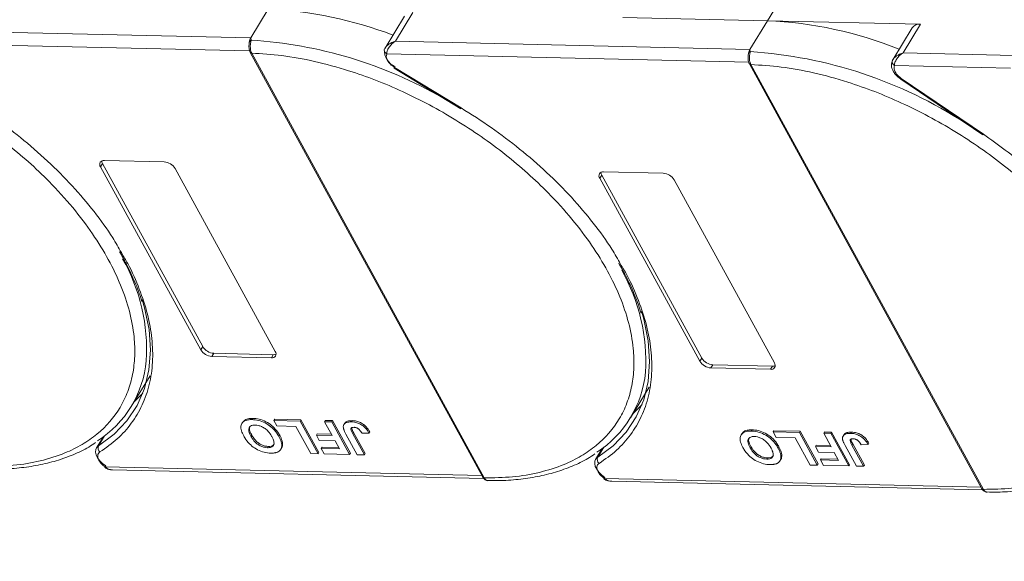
# Model space of a CAD drawing. Header units: millimetres. Extents: x -855 to 619, y 109 to 1142.
# Tile 67 of 74: x 320 to 415, y 868 to 920. Entities that reach past the tile are written whole.
import ezdxf

# ---------------------------------------------------------------- set-up
doc = ezdxf.new("R2010")
doc.units = ezdxf.units.MM
doc.linetypes.add('PHANTOM2', pattern=[31.75, 15.875, -3.175, 3.175, -3.175, 3.175, -3.175])

msp = doc.modelspace()

# ---------------------------------------------------------------- linework, layer by layer
at = {"color": 7, "linetype": 'Continuous', "lineweight": 15}
for p, q in [((392.193, 919.648), (393.874, 922.41)), ((344.066, 920.752), (342.385, 917.99)), ((357.196, 920.086), (355.328, 917.016)), ((356.329, 917.67), (358.01, 920.432)), ((378.249, 919.968), (392.193, 919.648)), ((392.193, 919.648), (390.512, 916.886)), ((406.963, 919.309), (392.193, 919.648)), ((406.15, 918.963), (404.281, 915.893)), ((405.283, 916.547), (406.963, 919.309)), ((342.385, 917.99), (313.466, 918.654)), ((342.385, 917.99), (342.423, 917.771)), ((312.64, 917.428), (342.276, 916.748)), ((355.347, 917.047), (355.259, 916.829)), ((390.512, 916.886), (356.329, 917.67)), ((342.339, 916.591), (364.755, 875.619)), ((342.477, 916.526), (342.478, 916.524)), ((342.478, 916.524), (364.894, 875.552)), ((355.497, 916.445), (390.403, 915.644)), ((390.512, 916.886), (390.55, 916.667)), ((415.983, 916.301), (405.283, 916.547)), ((356.249, 915.145), (362.675, 911.235)), ((390.465, 915.487), (412.881, 874.515)), ((390.604, 915.422), (390.605, 915.42)), ((390.605, 915.42), (413.021, 874.448)), ((404.301, 915.923), (404.212, 915.706)), ((404.451, 915.321), (415.619, 915.065)), ((356.207, 915.076), (362.633, 911.166)), ((405.046, 914.027), (412.967, 908.641)), ((413.028, 908.698), (405.106, 914.084)), ((327.906, 905.562), (328.093, 905.869)), ((328.093, 905.869), (337.75, 888.218)), ((328.28, 906.176), (334.026, 906.044)), ((337.563, 887.911), (327.906, 905.562)), ((335.089, 905.397), (344.746, 887.746)), ((376.033, 904.458), (376.22, 904.765)), ((376.22, 904.765), (385.876, 887.114)), ((376.406, 905.072), (382.153, 904.94)), ((385.689, 886.807), (376.033, 904.458)), ((383.216, 904.293), (392.873, 886.642)), ((337.75, 888.218), (337.563, 887.911)), ((338.813, 887.571), (338.626, 887.264)), ((344.372, 887.133), (338.626, 887.264)), ((338.813, 887.571), (344.559, 887.439)), ((344.559, 887.439), (344.372, 887.133)), ((385.876, 887.114), (385.689, 886.807)), ((386.939, 886.467), (386.753, 886.16)), ((392.499, 886.028), (386.753, 886.16)), ((386.939, 886.467), (392.686, 886.335)), ((392.686, 886.335), (392.499, 886.028)), ((330.866, 882.438), (332.677, 885.415)), ((378.992, 881.333), (380.804, 884.31)), ((342.519, 881.177), (342.593, 881.3)), ((344.618, 881.089), (344.693, 881.212)), ((344.618, 881.089), (347.15, 881.031)), ((344.905, 880.564), (344.618, 881.089)), ((344.693, 881.212), (347.225, 881.154)), ((347.225, 881.154), (347.15, 881.031)), ((347.15, 881.031), (348.875, 877.879)), ((347.225, 881.154), (348.95, 878.002)), ((349.499, 880.977), (349.573, 881.1)), ((349.499, 880.977), (350.189, 880.961)), ((350.228, 879.643), (349.499, 880.977)), ((349.573, 881.1), (350.264, 881.084)), ((350.264, 881.084), (350.189, 880.961)), ((350.189, 880.961), (351.914, 877.809)), ((350.264, 881.084), (351.989, 877.932)), ((352.172, 881.08), (352.097, 880.957)), ((341.605, 880.924), (341.53, 880.802)), ((346.747, 880.521), (344.905, 880.564)), ((348.184, 877.895), (346.747, 880.521)), ((351.437, 880.82), (351.362, 880.697)), ((390.645, 880.073), (390.72, 880.196)), ((392.745, 879.985), (392.819, 880.107)), ((392.819, 880.107), (395.352, 880.049)), ((395.352, 880.049), (395.277, 879.927)), ((395.352, 880.049), (397.076, 876.897)), ((328.149, 879.499), (327.505, 878.44)), ((327.709, 878.645), (328.296, 879.61)), ((328.033, 879.415), (328.097, 879.413)), ((342.401, 879.573), (342.476, 879.696)), ((345.176, 879.663), (345.101, 879.54)), ((348.784, 879.801), (348.709, 879.678)), ((348.996, 879.153), (348.709, 879.678)), ((348.709, 879.678), (350.228, 879.643)), ((348.784, 879.801), (350.159, 879.77)), ((350.516, 879.118), (348.996, 879.153)), ((350.936, 878.35), (350.516, 879.118)), ((352.651, 877.792), (351.564, 879.779)), ((352.225, 879.817), (352.3, 879.939)), ((352.225, 879.817), (353.341, 877.776)), ((352.3, 879.939), (353.416, 877.899)), ((353.113, 879.857), (353.781, 879.881)), ((353.856, 880.004), (353.781, 879.881)), ((389.731, 879.82), (389.657, 879.697)), ((392.745, 879.985), (395.277, 879.927)), ((393.032, 879.459), (392.745, 879.985)), ((394.874, 879.417), (393.032, 879.459)), ((396.311, 876.791), (394.874, 879.417)), ((395.277, 879.927), (397.002, 876.775)), ((397.625, 879.873), (397.7, 879.995)), ((397.625, 879.873), (398.316, 879.857)), ((398.355, 878.539), (397.625, 879.873)), ((397.7, 879.995), (398.391, 879.98)), ((398.391, 879.98), (398.316, 879.857)), ((398.316, 879.857), (400.041, 876.705)), ((398.391, 879.98), (400.115, 876.828)), ((399.564, 879.716), (399.489, 879.593)), ((400.298, 879.976), (400.224, 879.853)), ((344.001, 878.47), (344.076, 878.592)), ((345.283, 878.314), (345.357, 878.437)), ((345.454, 878.866), (345.379, 878.743)), ((349.261, 878.513), (349.186, 878.391)), ((349.473, 877.865), (349.186, 878.391)), ((349.186, 878.391), (350.936, 878.35)), ((349.261, 878.513), (350.867, 878.476)), ((376.276, 878.395), (375.631, 877.336)), ((375.836, 877.54), (376.423, 878.506)), ((376.159, 878.311), (376.223, 878.309)), ((390.528, 878.469), (390.602, 878.592)), ((393.303, 878.559), (393.228, 878.436)), ((396.91, 878.697), (396.836, 878.574)), ((397.123, 878.049), (396.836, 878.574)), ((396.836, 878.574), (398.355, 878.539)), ((396.91, 878.697), (398.286, 878.665)), ((400.777, 876.688), (399.69, 878.675)), ((400.352, 878.712), (400.427, 878.835)), ((400.352, 878.712), (401.468, 876.672)), ((400.427, 878.835), (401.543, 876.795)), ((401.239, 878.752), (401.908, 878.777)), ((401.983, 878.9), (401.908, 878.777)), ((348.875, 877.879), (348.184, 877.895)), ((348.95, 878.002), (348.875, 877.879)), ((351.914, 877.809), (349.473, 877.865)), ((351.989, 877.932), (351.914, 877.809)), ((353.341, 877.776), (352.651, 877.792)), ((353.416, 877.899), (353.341, 877.776)), ((392.128, 877.365), (392.203, 877.488)), ((393.409, 877.21), (393.484, 877.333)), ((393.581, 877.761), (393.506, 877.639)), ((398.642, 878.014), (397.123, 878.049)), ((397.387, 877.409), (397.313, 877.286)), ((397.6, 876.761), (397.313, 877.286)), ((397.313, 877.286), (399.062, 877.246)), ((397.387, 877.409), (398.993, 877.372)), ((399.062, 877.246), (398.642, 878.014)), ((364.67, 875.774), (328.363, 876.607)), ((329.057, 876.333), (364.829, 875.512)), ((397.002, 876.775), (396.311, 876.791)), ((397.076, 876.897), (397.002, 876.775)), ((400.041, 876.705), (397.6, 876.761)), ((400.115, 876.828), (400.041, 876.705)), ((401.468, 876.672), (400.777, 876.688)), ((401.543, 876.795), (401.468, 876.672)), ((364.894, 875.552), (364.895, 875.55)), ((412.797, 874.669), (376.49, 875.502)), ((377.184, 875.229), (412.956, 874.408)), ((413.021, 874.448), (413.022, 874.446))]:
    msp.add_line(p, q, dxfattribs=at)
at = {"color": 7, "linetype": 'Continuous', "lineweight": 15, "flags": 128}
for points in [[(356.249, 915.145), (356.227, 915.108), (356.213, 915.085), (356.207, 915.076), (356.207, 915.076)], [(405.106, 914.084), (405.078, 914.051), (405.057, 914.032), (405.046, 914.026), (405.046, 914.027)], [(362.675, 911.235), (362.653, 911.198), (362.639, 911.175), (362.633, 911.166), (362.633, 911.166)], [(412.967, 908.641), (412.968, 908.641), (412.979, 908.646), (412.999, 908.666), (413.028, 908.698)], [(331.925, 892.753), (332.151, 891.972), (332.576, 889.881), (332.717, 887.871), (332.572, 885.966), (332.141, 884.184), (331.431, 882.544), (330.448, 881.064), (329.203, 879.76), (327.709, 878.645)], [(380.052, 891.649), (380.278, 890.868), (380.703, 888.776), (380.844, 886.767), (380.698, 884.861), (380.268, 883.079), (379.558, 881.44), (378.575, 879.96), (377.33, 878.656), (375.836, 877.54)], [(331.143, 882.893), (331.188, 882.934), (331.981, 883.736)], [(379.269, 881.789), (379.315, 881.83), (380.107, 882.631)], [(328.397, 876.71), (328.085, 876.944), (327.819, 877.208), (327.613, 877.487), (327.477, 877.769), (327.417, 878.038), (327.437, 878.282), (327.505, 878.44)], [(327.505, 878.44), (327.536, 878.487), (327.709, 878.645)], [(376.524, 875.605), (376.212, 875.84), (375.946, 876.103), (375.739, 876.383), (375.603, 876.664), (375.544, 876.934), (375.564, 877.177), (375.631, 877.336)], [(375.631, 877.336), (375.663, 877.383), (375.836, 877.54)], [(328.363, 876.607), (328.337, 876.573), (328.319, 876.552), (328.31, 876.545), (328.31, 876.552), (328.319, 876.573), (328.337, 876.608), (328.364, 876.654), (328.397, 876.71)], [(376.49, 875.502), (376.464, 875.468), (376.446, 875.448), (376.436, 875.441), (376.437, 875.448), (376.446, 875.469), (376.464, 875.503), (376.49, 875.549), (376.524, 875.605)]]:
    msp.add_lwpolyline(points, dxfattribs=at)
at = {"color": 7, "linetype": 'Continuous', "lineweight": 15}
for centre, radius, start, end in [((342.489, 882.896), 37.889, 68.97091, 87.61491), ((390.575, 881.488), 38.194, 67.98449, 87.57254), ((406.85, 918.445), 0.871, 82.52877, 143.52648), ((342.501, 917.504), 0.278, 106.23049, 154.5199), ((339.794, 875.493), 42.36, 60.09182, 86.44113), ((342.464, 916.677), 0.152, 213.6444, 275.03728), ((342.467, 916.679), 0.155, 214.37766, 274.3082), ((355.558, 916.813), 0.299, 148.89078, 176.84469), ((355.692, 916.832), 0.433, 180.29447, 243.27622), ((356.967, 916.805), 1.705, 177.9781, 247.11934), ((390.628, 916.399), 0.278, 106.23049, 154.5199), ((387.783, 873.652), 43.103, 56.95033, 86.31967), ((390.591, 915.573), 0.152, 213.6444, 275.03728), ((390.593, 915.574), 0.155, 214.37766, 274.3082), ((404.511, 915.69), 0.299, 148.88767, 176.63251), ((404.646, 915.708), 0.433, 180.11929, 243.28633), ((328.209, 905.798), 0.384, 79.47957, 217.89689), ((328.575, 906.156), 0.561, 182.97477, 210.78742), ((333.934, 904.695), 1.352, 31.28833, 86.07738), ((376.336, 904.694), 0.384, 79.47957, 217.89689), ((376.701, 905.052), 0.561, 182.97477, 210.78742), ((382.06, 903.59), 1.352, 31.28833, 86.07738), ((314.573, 887.91), 17.77, 356.58108, 29.61611), ((362.699, 886.806), 17.77, 356.58108, 29.61611), ((338.718, 888.614), 1.352, 211.28833, 266.07738), ((338.905, 888.921), 1.352, 211.28833, 266.07738), ((344.443, 887.51), 0.384, 259.47957, 37.89689), ((322.038, 887.809), 10.318, 302.73279, 354.66622), ((344.593, 887.999), 0.561, 266.58142, 294.38722), ((386.845, 887.509), 1.352, 211.28833, 266.07738), ((387.032, 887.816), 1.352, 211.28833, 266.07738), ((370.165, 886.705), 10.318, 302.73279, 354.66622), ((392.569, 886.406), 0.384, 259.47957, 37.89689), ((392.719, 886.895), 0.561, 266.58142, 294.38722), ((328.146, 878.438), 0.483, 154.63164, 231.84459), ((376.272, 877.333), 0.483, 154.63164, 231.84459), ((364.882, 875.706), 0.155, 214.37766, 274.3082), ((364.883, 875.705), 0.155, 214.42362, 274.2689), ((413.009, 874.602), 0.155, 214.37766, 274.3082), ((413.01, 874.6), 0.155, 214.42362, 274.2689)]:
    msp.add_arc(centre, radius, start, end, dxfattribs=at)
at = {"color": 3, "linetype": 'PHANTOM2', "lineweight": 9, "ltscale": 1.030123}
msp.add_spline([(318.611, 980.796), (329.184, 946.558), (305.52, 901.748), (316.092, 867.51)], degree=3, dxfattribs=at)
at = {"color": 7, "linetype": 'Continuous', "lineweight": 15}
for points in [[(342.25, 917.623), (342.266, 917.692), (342.298, 917.828), (342.356, 917.936), (342.385, 917.99)], [(355.497, 916.445), (355.47, 916.352), (355.415, 916.168), (355.517, 915.936), (355.568, 915.82)], [(390.376, 916.519), (390.392, 916.587), (390.425, 916.724), (390.483, 916.832), (390.512, 916.886)], [(355.568, 915.82), (355.651, 915.695), (355.817, 915.444), (356.105, 915.244), (356.249, 915.145)], [(327.744, 877.243), (327.82, 877.127), (327.972, 876.894), (328.233, 876.702), (328.363, 876.607)], [(375.871, 876.139), (375.947, 876.023), (376.099, 875.79), (376.36, 875.598), (376.49, 875.502)]]:
    msp.add_open_spline(points, degree=3, dxfattribs=at)
for points, knots in [([(342.226, 917.441), (342.215, 917.305), (342.199, 917.093), (342.247, 916.793), (342.307, 916.66), (342.338, 916.593)], [0, 0, 0, 0, 0.472653, 0.733055, 1, 1, 1, 1]), ([(342.228, 917.358), (342.229, 917.429), (342.23, 917.519), (342.246, 917.605), (342.25, 917.623)], [0, 0, 0, 0, 0.789595, 1, 1, 1, 1]), ([(342.423, 917.771), (342.415, 917.734), (342.398, 917.654), (342.368, 917.505), (342.346, 917.334), (342.336, 917.13), (342.351, 916.917), (342.398, 916.7), (342.449, 916.588), (342.477, 916.526)], [0, 0, 0, 0, 0.1119973, 0.2448439, 0.3691679, 0.5008987, 0.6875333, 0.8281382, 1, 1, 1, 1]), ([(355.301, 916.968), (355.341, 917.031), (355.428, 917.172), (355.751, 917.45), (356.103, 917.584), (356.329, 917.67)], [0, 0, 0, 0, 0.227063, 0.501587, 1, 1, 1, 1]), ([(356.329, 917.67), (356.211, 917.589), (355.977, 917.425), (355.704, 917.094), (355.523, 916.74), (355.506, 916.539), (355.497, 916.445)], [0, 0, 0, 0, 0.251519, 0.501784, 0.765632, 1, 1, 1, 1]), ([(342.478, 916.524), (343.442, 916.465), (345.399, 916.344), (348.545, 915.765), (351.578, 914.945), (354.422, 913.942), (357.03, 912.838), (359.621, 911.553), (363.007, 909.613), (366.205, 907.383), (369.098, 904.95), (371.275, 902.876), (373.379, 900.552), (375.291, 898.02), (376.837, 895.507), (378.036, 893.002), (378.882, 890.494), (379.3, 888.208), (379.365, 886.183), (379.162, 884.417), (378.694, 882.759), (377.712, 880.72), (376.219, 878.996), (374.28, 877.645), (372.475, 876.748), (370.274, 876.048), (367.689, 875.601), (365.816, 875.568), (364.894, 875.552)], [0, 0, 0, 0, 0.038862, 0.078912, 0.120068, 0.152227, 0.184382, 0.217215, 0.250043, 0.315618, 0.347778, 0.379932, 0.421093, 0.461142, 0.5, 0.538863, 0.578912, 0.620068, 0.652227, 0.684382, 0.717215, 0.750043, 0.815618, 0.847778, 0.879932, 0.921093, 0.96114, 1, 1, 1, 1]), ([(390.352, 916.337), (390.342, 916.2), (390.326, 915.988), (390.374, 915.689), (390.434, 915.556), (390.464, 915.489)], [0, 0, 0, 0, 0.472653, 0.733055, 1, 1, 1, 1]), ([(390.355, 916.253), (390.355, 916.325), (390.357, 916.415), (390.373, 916.501), (390.376, 916.519)], [0, 0, 0, 0, 0.789595, 1, 1, 1, 1]), ([(390.55, 916.667), (390.542, 916.63), (390.525, 916.55), (390.495, 916.401), (390.473, 916.23), (390.463, 916.026), (390.478, 915.813), (390.524, 915.595), (390.576, 915.483), (390.604, 915.422)], [0, 0, 0, 0, 0.1119973, 0.2448439, 0.3691679, 0.5008987, 0.6875333, 0.8281382, 1, 1, 1, 1]), ([(404.255, 915.844), (404.295, 915.908), (404.382, 916.048), (404.705, 916.327), (405.056, 916.461), (405.283, 916.547)], [0, 0, 0, 0, 0.227063, 0.501587, 1, 1, 1, 1]), ([(405.283, 916.547), (405.165, 916.465), (404.931, 916.302), (404.658, 915.971), (404.477, 915.617), (404.459, 915.416), (404.451, 915.321)], [0, 0, 0, 0, 0.251519, 0.501784, 0.765632, 1, 1, 1, 1]), ([(390.605, 915.42), (391.569, 915.36), (393.526, 915.239), (396.672, 914.661), (399.705, 913.841), (402.548, 912.838), (405.157, 911.733), (407.747, 910.448), (411.134, 908.508), (414.332, 906.278), (417.224, 903.846), (419.402, 901.772), (421.506, 899.448), (423.418, 896.916), (424.964, 894.402), (426.163, 891.897), (427.008, 889.389), (427.426, 887.104), (427.492, 885.078), (427.289, 883.313), (426.82, 881.654), (425.839, 879.616), (424.346, 877.892), (422.406, 876.54), (420.602, 875.644), (418.4, 874.944), (415.816, 874.497), (413.943, 874.464), (413.021, 874.448)], [0, 0, 0, 0, 0.038862, 0.078912, 0.1200677, 0.1522272, 0.1843815, 0.2172151, 0.2500433, 0.3156185, 0.347778, 0.3799323, 0.4210926, 0.4611415, 0.5, 0.5388632, 0.578912, 0.6200677, 0.6522272, 0.6843815, 0.7172151, 0.7500433, 0.8156185, 0.847778, 0.8799323, 0.9210926, 0.9611404, 1, 1, 1, 1]), ([(404.244, 915.818), (404.199, 915.681), (404.108, 915.397), (404.213, 914.987), (404.402, 914.642), (404.688, 914.287), (404.979, 914.081), (405.161, 913.952)], [0, 0, 0, 0, 0.208, 0.427784, 0.580415, 0.736816, 1, 1, 1, 1]), ([(405.106, 914.084), (404.986, 914.176), (404.739, 914.366), (404.491, 914.713), (404.374, 915.055), (404.426, 915.234), (404.451, 915.321)], [0, 0, 0, 0, 0.241864, 0.5, 0.758136, 1, 1, 1, 1]), ([(310.085, 913.348), (310.554, 913.116), (311.884, 912.433), (314.881, 910.717), (318.078, 908.487), (320.971, 906.055), (323.148, 903.981), (325.252, 901.656), (327.164, 899.124), (328.71, 896.611), (329.91, 894.106), (330.755, 891.598), (331.173, 889.313), (331.239, 887.287), (331.035, 885.522), (330.567, 883.863), (329.585, 881.825), (328.093, 880.1), (326.153, 878.749), (324.348, 877.853), (322.147, 877.153), (319.562, 876.706), (317.69, 876.672), (316.767, 876.656)], [0.1995029, 0.1995029, 0.1995029, 0.1995029, 0.2172151, 0.2500433, 0.3156185, 0.347778, 0.3799323, 0.4210926, 0.4611415, 0.5, 0.5388632, 0.578912, 0.6200677, 0.6522272, 0.6843815, 0.7172151, 0.7500433, 0.8156185, 0.847778, 0.8799323, 0.9210926, 0.9611404, 1, 1, 1, 1]), ([(314.549, 912.339), (315.524, 911.72), (317.474, 910.483), (320.233, 908.386), (322.83, 906.134), (325.216, 903.735), (327.315, 901.249), (328.896, 899.084), (329.64, 897.76), (329.908, 897.283)], [0, 0, 0, 0, 0.149567, 0.299144, 0.452293, 0.606501, 0.760709, 0.913858, 1, 1, 1, 1]), ([(362.675, 911.235), (363.65, 910.616), (365.601, 909.378), (368.359, 907.281), (370.957, 905.03), (373.343, 902.631), (375.442, 900.145), (377.022, 897.98), (377.767, 896.656), (378.035, 896.179)], [0, 0, 0, 0, 0.149567, 0.299144, 0.452293, 0.606501, 0.760709, 0.913858, 1, 1, 1, 1]), ([(426.173, 895.053), (425.506, 896.154), (424.066, 898.531), (420.993, 902.089), (417.291, 905.616), (414.442, 907.676), (413.028, 908.698)], [0, 0, 0, 0, 0.2241567, 0.4840874, 0.7440182, 1, 1, 1, 1]), ([(329.908, 897.283), (330.118, 896.932), (330.824, 895.754), (331.683, 893.757), (332.479, 891.332), (332.904, 888.967), (332.973, 886.69), (332.661, 884.536), (331.976, 882.559), (330.931, 880.807), (329.581, 879.275), (328.425, 878.464), (327.847, 878.058)], [0, 0, 0, 0, 0.044474, 0.14937, 0.254252, 0.359148, 0.466545, 0.574685, 0.682825, 0.790222, 0.895108, 1, 1, 1, 1]), ([(329.736, 897.37), (329.965, 896.97), (330.527, 895.986), (331.219, 894.43), (331.705, 893.222), (331.869, 892.609), (331.883, 892.557)], [0, 0, 0, 0, 0.246456, 0.605605, 0.966644, 1, 1, 1, 1]), ([(378.035, 896.179), (378.245, 895.828), (378.951, 894.65), (379.81, 892.653), (380.605, 890.228), (381.031, 887.863), (381.099, 885.585), (380.788, 883.432), (380.103, 881.454), (379.058, 879.703), (377.707, 878.17), (376.552, 877.359), (375.974, 876.954)], [0, 0, 0, 0, 0.044474, 0.14937, 0.254252, 0.359148, 0.466545, 0.574685, 0.682825, 0.790222, 0.895108, 1, 1, 1, 1]), ([(377.862, 896.266), (378.091, 895.865), (378.654, 894.882), (379.346, 893.326), (379.831, 892.118), (379.995, 891.504), (380.009, 891.453)], [0, 0, 0, 0, 0.246456, 0.605605, 0.966644, 1, 1, 1, 1]), ([(341.702, 879.604), (341.659, 879.688), (341.527, 879.942), (341.408, 880.343), (341.461, 880.753), (341.713, 881.038), (342.094, 881.17), (342.391, 881.175), (342.519, 881.177)], [0, 0, 0, 0, 0.101888, 0.307343, 0.492963, 0.678647, 0.860791, 1, 1, 1, 1]), ([(341.619, 880.914), (341.676, 880.996), (341.803, 881.178), (342.171, 881.291), (342.466, 881.297), (342.593, 881.3)], [0, 0, 0, 0, 0.315977, 0.703684, 1, 1, 1, 1]), ([(342.519, 881.177), (342.616, 881.172), (342.911, 881.157), (343.451, 881.026), (344.066, 880.707), (344.616, 880.253), (344.926, 879.849), (345.07, 879.596), (345.101, 879.54)], [0, 0, 0, 0, 0.102171, 0.30922, 0.51365, 0.692275, 0.932413, 1, 1, 1, 1]), ([(342.593, 881.3), (342.691, 881.295), (342.986, 881.28), (343.525, 881.149), (344.141, 880.83), (344.691, 880.376), (345.001, 879.972), (345.145, 879.719), (345.176, 879.663)], [0, 0, 0, 0, 0.102171, 0.30922, 0.51365, 0.692275, 0.932413, 1, 1, 1, 1]), ([(351.449, 880.813), (351.464, 880.844), (351.512, 880.944), (351.744, 881.064), (352.011, 881.074), (352.172, 881.08)], [0, 0, 0, 0, 0.148382, 0.484821, 1, 1, 1, 1]), ([(352.172, 881.08), (352.27, 881.074), (352.493, 881.061), (352.873, 880.952), (353.243, 880.741), (353.6, 880.417), (353.755, 880.166), (353.856, 880.004)], [0, 0, 0, 0, 0.155292, 0.353145, 0.543243, 0.704067, 1, 1, 1, 1]), ([(342.401, 879.573), (342.358, 879.657), (342.237, 879.894), (342.157, 880.221), (342.261, 880.479), (342.453, 880.618), (342.661, 880.652), (342.785, 880.652), (342.808, 880.652)], [0, 0, 0, 0, 0.15859, 0.447239, 0.620381, 0.793575, 0.961295, 1, 1, 1, 1]), ([(342.476, 879.696), (342.433, 879.779), (342.314, 880.015), (342.224, 880.332), (342.309, 880.495), (342.337, 880.548)], [0, 0, 0, 0, 0.271027, 0.764321, 1, 1, 1, 1]), ([(342.808, 880.652), (342.908, 880.644), (343.108, 880.628), (343.444, 880.507), (343.78, 880.312), (344.129, 879.997), (344.316, 879.724), (344.412, 879.553), (344.422, 879.535)], [0, 0, 0, 0, 0.15971, 0.320429, 0.491074, 0.67705, 0.96629, 1, 1, 1, 1]), ([(351.314, 880.377), (351.31, 880.454), (351.302, 880.609), (351.416, 880.795), (351.664, 880.944), (351.934, 880.952), (352.097, 880.957)], [0, 0, 0, 0, 0.20646, 0.413515, 0.645211, 1, 1, 1, 1]), ([(351.564, 879.779), (351.541, 879.821), (351.496, 879.905), (351.44, 880.018), (351.395, 880.118), (351.363, 880.205), (351.331, 880.292), (351.32, 880.348), (351.314, 880.377)], [0, 0, 0, 0, 0.2082698, 0.416707, 0.5614806, 0.7065734, 0.8528245, 1, 1, 1, 1]), ([(352.225, 879.817), (352.181, 879.901), (352.105, 880.046), (352.044, 880.221), (352.047, 880.333), (352.099, 880.392), (352.196, 880.43), (352.285, 880.432), (352.34, 880.433)], [0, 0, 0, 0, 0.292027, 0.504854, 0.613905, 0.723685, 0.829816, 1, 1, 1, 1]), ([(352.097, 880.957), (352.195, 880.952), (352.418, 880.938), (352.798, 880.829), (353.168, 880.618), (353.526, 880.294), (353.681, 880.044), (353.781, 879.881)], [0, 0, 0, 0, 0.155292, 0.353145, 0.543243, 0.704067, 1, 1, 1, 1]), ([(352.13, 880.348), (352.13, 880.341), (352.137, 880.215), (352.221, 880.073), (352.3, 879.939)], [0, 0, 0, 0, 0.057952, 1, 1, 1, 1]), ([(352.34, 880.433), (352.37, 880.431), (352.431, 880.428), (352.522, 880.406), (352.604, 880.376), (352.675, 880.34), (352.743, 880.298), (352.784, 880.267), (352.805, 880.251)], [0, 0, 0, 0, 0.202387, 0.410907, 0.557829, 0.709472, 0.853224, 1, 1, 1, 1]), ([(352.805, 880.251), (352.831, 880.227), (352.884, 880.179), (352.943, 880.107), (352.994, 880.04), (353.036, 879.979), (353.076, 879.918), (353.1, 879.877), (353.113, 879.857)], [0, 0, 0, 0, 0.1938055, 0.3931273, 0.5440688, 0.6954121, 0.8476129, 1, 1, 1, 1]), ([(389.829, 878.5), (389.785, 878.584), (389.654, 878.837), (389.535, 879.238), (389.588, 879.649), (389.839, 879.934), (390.221, 880.065), (390.517, 880.071), (390.645, 880.073)], [0, 0, 0, 0, 0.101888, 0.307343, 0.492963, 0.678647, 0.860791, 1, 1, 1, 1]), ([(389.746, 879.81), (389.803, 879.892), (389.93, 880.074), (390.298, 880.187), (390.593, 880.193), (390.72, 880.196)], [0, 0, 0, 0, 0.315977, 0.703684, 1, 1, 1, 1]), ([(390.645, 880.073), (390.743, 880.068), (391.037, 880.053), (391.577, 879.922), (392.193, 879.603), (392.743, 879.149), (393.052, 878.745), (393.196, 878.492), (393.228, 878.436)], [0, 0, 0, 0, 0.102171, 0.30922, 0.51365, 0.692275, 0.932413, 1, 1, 1, 1]), ([(390.72, 880.196), (390.818, 880.191), (391.112, 880.175), (391.652, 880.044), (392.267, 879.726), (392.817, 879.271), (393.127, 878.868), (393.271, 878.615), (393.303, 878.559)], [0, 0, 0, 0, 0.102171, 0.30922, 0.51365, 0.692275, 0.932413, 1, 1, 1, 1]), ([(344.297, 877.944), (344.2, 877.949), (343.905, 877.964), (343.368, 878.098), (342.756, 878.415), (342.205, 878.868), (341.886, 879.281), (341.738, 879.542), (341.702, 879.604)], [0, 0, 0, 0, 0.101398, 0.306996, 0.506144, 0.685262, 0.924557, 1, 1, 1, 1]), ([(344.001, 878.47), (343.902, 878.477), (343.702, 878.492), (343.368, 878.605), (343.045, 878.791), (342.715, 879.086), (342.522, 879.358), (342.421, 879.538), (342.401, 879.573)], [0, 0, 0, 0, 0.160292, 0.321922, 0.490761, 0.657569, 0.933883, 1, 1, 1, 1]), ([(344.076, 878.592), (343.977, 878.6), (343.777, 878.615), (343.443, 878.728), (343.12, 878.914), (342.79, 879.209), (342.597, 879.481), (342.495, 879.661), (342.476, 879.696)], [0, 0, 0, 0, 0.160292, 0.321922, 0.490761, 0.657569, 0.933883, 1, 1, 1, 1]), ([(344.422, 879.535), (344.465, 879.451), (344.574, 879.239), (344.655, 878.94), (344.593, 878.683), (344.423, 878.528), (344.204, 878.471), (344.053, 878.47), (344.001, 878.47)], [0, 0, 0, 0, 0.1586166, 0.4008637, 0.5730594, 0.7454856, 0.9129852, 1, 1, 1, 1]), ([(345.101, 879.54), (345.124, 879.498), (345.169, 879.414), (345.23, 879.284), (345.286, 879.15), (345.332, 879.012), (345.367, 878.875), (345.375, 878.787), (345.379, 878.743)], [0, 0, 0, 0, 0.15395, 0.308181, 0.478699, 0.649961, 0.824203, 1, 1, 1, 1]), ([(345.176, 879.663), (345.199, 879.621), (345.244, 879.537), (345.305, 879.407), (345.361, 879.273), (345.407, 879.135), (345.442, 878.998), (345.45, 878.91), (345.454, 878.866)], [0, 0, 0, 0, 0.15395, 0.308181, 0.478699, 0.649961, 0.824203, 1, 1, 1, 1]), ([(390.528, 878.469), (390.485, 878.553), (390.364, 878.789), (390.284, 879.116), (390.388, 879.375), (390.579, 879.514), (390.788, 879.547), (390.911, 879.547), (390.934, 879.547)], [0, 0, 0, 0, 0.15859, 0.447239, 0.620381, 0.793575, 0.961295, 1, 1, 1, 1]), ([(390.602, 878.592), (390.56, 878.675), (390.44, 878.911), (390.351, 879.228), (390.436, 879.391), (390.464, 879.444)], [0, 0, 0, 0, 0.271027, 0.764321, 1, 1, 1, 1]), ([(390.934, 879.547), (391.034, 879.539), (391.235, 879.523), (391.571, 879.403), (391.907, 879.208), (392.255, 878.893), (392.443, 878.62), (392.539, 878.449), (392.549, 878.431)], [0, 0, 0, 0, 0.15971, 0.320429, 0.491074, 0.67705, 0.96629, 1, 1, 1, 1]), ([(399.441, 879.272), (399.437, 879.35), (399.428, 879.505), (399.542, 879.691), (399.791, 879.84), (400.06, 879.848), (400.224, 879.853)], [0, 0, 0, 0, 0.20646, 0.413515, 0.645211, 1, 1, 1, 1]), ([(399.69, 878.675), (399.668, 878.717), (399.623, 878.801), (399.567, 878.914), (399.522, 879.014), (399.489, 879.101), (399.458, 879.188), (399.447, 879.244), (399.441, 879.272)], [0, 0, 0, 0, 0.2082698, 0.416707, 0.5614806, 0.7065734, 0.8528245, 1, 1, 1, 1]), ([(399.575, 879.709), (399.59, 879.739), (399.639, 879.84), (399.871, 879.96), (400.137, 879.97), (400.298, 879.976)], [0, 0, 0, 0, 0.148382, 0.484821, 1, 1, 1, 1]), ([(400.352, 878.712), (400.308, 878.796), (400.232, 878.942), (400.171, 879.117), (400.174, 879.228), (400.225, 879.287), (400.322, 879.326), (400.411, 879.328), (400.466, 879.329)], [0, 0, 0, 0, 0.292027, 0.504854, 0.613905, 0.723685, 0.829816, 1, 1, 1, 1]), ([(400.224, 879.853), (400.322, 879.847), (400.545, 879.834), (400.925, 879.725), (401.295, 879.514), (401.652, 879.19), (401.807, 878.939), (401.908, 878.777)], [0, 0, 0, 0, 0.155292, 0.353145, 0.543243, 0.704067, 1, 1, 1, 1]), ([(400.257, 879.244), (400.257, 879.236), (400.264, 879.111), (400.348, 878.969), (400.427, 878.835)], [0, 0, 0, 0, 0.057952, 1, 1, 1, 1]), ([(400.298, 879.976), (400.396, 879.97), (400.619, 879.957), (400.999, 879.848), (401.369, 879.637), (401.727, 879.313), (401.882, 879.062), (401.983, 878.9)], [0, 0, 0, 0, 0.155292, 0.353145, 0.543243, 0.704067, 1, 1, 1, 1]), ([(400.466, 879.329), (400.497, 879.327), (400.558, 879.324), (400.648, 879.302), (400.731, 879.272), (400.802, 879.236), (400.87, 879.194), (400.911, 879.163), (400.931, 879.147)], [0, 0, 0, 0, 0.202387, 0.410907, 0.557829, 0.709472, 0.853224, 1, 1, 1, 1]), ([(400.931, 879.147), (400.957, 879.123), (401.011, 879.075), (401.07, 879.003), (401.12, 878.936), (401.162, 878.875), (401.202, 878.814), (401.227, 878.773), (401.239, 878.752)], [0, 0, 0, 0, 0.1938055, 0.3931273, 0.5440688, 0.6954121, 0.8476129, 1, 1, 1, 1]), ([(317.111, 876.408), (317.452, 876.4), (318.466, 876.376), (320.07, 876.497), (321.913, 876.764), (323.656, 877.189), (325.28, 877.777), (326.546, 878.368), (327.206, 878.819), (327.422, 878.968)], [0, 0, 0, 0, 0.083579, 0.248214, 0.413815, 0.580411, 0.748174, 0.91744, 1, 1, 1, 1]), ([(344.644, 878.814), (344.597, 878.758), (344.501, 878.647), (344.278, 878.594), (344.128, 878.593), (344.076, 878.592)], [0, 0, 0, 0, 0.398189, 0.794249, 1, 1, 1, 1]), ([(345.379, 878.743), (345.378, 878.668), (345.374, 878.519), (345.281, 878.278), (345.138, 878.123), (345.003, 878.058), (344.987, 878.05)], [0, 0, 0, 0, 0.250896, 0.502166, 0.940512, 1, 1, 1, 1]), ([(345.454, 878.866), (345.45, 878.792), (345.443, 878.646), (345.412, 878.497), (345.357, 878.445), (345.353, 878.44)], [0, 0, 0, 0, 0.478395, 0.957504, 1, 1, 1, 1]), ([(392.424, 876.84), (392.327, 876.845), (392.032, 876.86), (391.495, 876.994), (390.883, 877.311), (390.332, 877.764), (390.013, 878.176), (389.864, 878.437), (389.829, 878.5)], [0, 0, 0, 0, 0.101398, 0.306996, 0.506144, 0.685262, 0.924557, 1, 1, 1, 1]), ([(392.128, 877.365), (392.029, 877.373), (391.829, 877.388), (391.495, 877.501), (391.172, 877.687), (390.842, 877.982), (390.649, 878.254), (390.547, 878.434), (390.528, 878.469)], [0, 0, 0, 0, 0.160292, 0.321922, 0.490761, 0.657569, 0.933883, 1, 1, 1, 1]), ([(392.203, 877.488), (392.103, 877.496), (391.904, 877.511), (391.57, 877.623), (391.247, 877.81), (390.917, 878.105), (390.724, 878.376), (390.622, 878.557), (390.602, 878.592)], [0, 0, 0, 0, 0.160292, 0.321922, 0.490761, 0.657569, 0.933883, 1, 1, 1, 1]), ([(392.549, 878.431), (392.592, 878.347), (392.701, 878.135), (392.781, 877.835), (392.72, 877.579), (392.55, 877.424), (392.331, 877.367), (392.18, 877.366), (392.128, 877.365)], [0, 0, 0, 0, 0.1586166, 0.4008637, 0.5730594, 0.7454856, 0.9129852, 1, 1, 1, 1]), ([(393.228, 878.436), (393.251, 878.394), (393.296, 878.31), (393.357, 878.18), (393.413, 878.046), (393.459, 877.908), (393.494, 877.771), (393.502, 877.683), (393.506, 877.639)], [0, 0, 0, 0, 0.15395, 0.308181, 0.478699, 0.649961, 0.824203, 1, 1, 1, 1]), ([(393.303, 878.559), (393.325, 878.517), (393.371, 878.433), (393.432, 878.303), (393.488, 878.168), (393.534, 878.031), (393.568, 877.893), (393.577, 877.805), (393.581, 877.761)], [0, 0, 0, 0, 0.15395, 0.308181, 0.478699, 0.649961, 0.824203, 1, 1, 1, 1]), ([(327.847, 878.058), (327.793, 878.014), (327.683, 877.926), (327.618, 877.726), (327.629, 877.493), (327.706, 877.326), (327.744, 877.243)], [0, 0, 0, 0, 0.245513, 0.5, 0.754487, 1, 1, 1, 1]), ([(344.987, 878.05), (344.951, 878.036), (344.879, 878.006), (344.763, 877.979), (344.649, 877.96), (344.536, 877.948), (344.419, 877.943), (344.338, 877.944), (344.297, 877.944)], [0, 0, 0, 0, 0.185429, 0.37219, 0.527708, 0.683877, 0.841678, 1, 1, 1, 1]), ([(365.237, 875.304), (365.579, 875.296), (366.593, 875.272), (368.196, 875.393), (370.039, 875.659), (371.782, 876.085), (373.407, 876.672), (374.673, 877.263), (375.333, 877.715), (375.549, 877.863)], [0, 0, 0, 0, 0.083579, 0.248214, 0.413815, 0.580411, 0.748174, 0.91744, 1, 1, 1, 1]), ([(392.771, 877.709), (392.723, 877.654), (392.628, 877.543), (392.405, 877.49), (392.254, 877.489), (392.203, 877.488)], [0, 0, 0, 0, 0.398189, 0.794249, 1, 1, 1, 1]), ([(393.506, 877.639), (393.504, 877.564), (393.501, 877.415), (393.408, 877.174), (393.265, 877.019), (393.129, 876.954), (393.113, 876.946)], [0, 0, 0, 0, 0.250896, 0.502166, 0.940512, 1, 1, 1, 1]), ([(393.581, 877.761), (393.577, 877.688), (393.57, 877.542), (393.539, 877.393), (393.484, 877.34), (393.48, 877.336)], [0, 0, 0, 0, 0.478395, 0.957504, 1, 1, 1, 1]), ([(328.309, 876.545), (328.434, 876.481), (328.67, 876.36), (328.933, 876.342), (329.056, 876.333)], [0, 0, 0, 0, 0.529898, 1, 1, 1, 1]), ([(328.363, 876.607), (328.465, 876.529), (328.67, 876.37), (328.928, 876.35), (329.058, 876.339)], [0, 0, 0, 0, 0.493587, 1, 1, 1, 1]), ([(375.974, 876.954), (375.92, 876.91), (375.81, 876.821), (375.744, 876.621), (375.755, 876.389), (375.833, 876.221), (375.871, 876.139)], [0, 0, 0, 0, 0.245513, 0.5, 0.754487, 1, 1, 1, 1]), ([(393.113, 876.946), (393.077, 876.932), (393.005, 876.902), (392.89, 876.875), (392.776, 876.855), (392.663, 876.844), (392.546, 876.838), (392.465, 876.839), (392.424, 876.84)], [0, 0, 0, 0, 0.185429, 0.37219, 0.527708, 0.683877, 0.841678, 1, 1, 1, 1]), ([(413.364, 874.2), (413.705, 874.192), (414.72, 874.168), (416.323, 874.288), (418.166, 874.555), (419.909, 874.981), (421.534, 875.568), (422.8, 876.159), (423.459, 876.611), (423.676, 876.759)], [0, 0, 0, 0, 0.083579, 0.248214, 0.413815, 0.580411, 0.748174, 0.91744, 1, 1, 1, 1]), ([(364.776, 875.588), (364.8, 875.551), (364.854, 875.466), (364.97, 875.37), (365.108, 875.3), (365.2, 875.291), (365.247, 875.286)], [0, 0, 0, 0, 0.201167, 0.464796, 0.732527, 1, 1, 1, 1]), ([(364.895, 875.55), (364.929, 875.498), (364.991, 875.403), (365.11, 875.31), (365.191, 875.297), (365.236, 875.289)], [0, 0, 0, 0, 0.35488, 0.645234, 1, 1, 1, 1]), ([(376.436, 875.441), (376.561, 875.377), (376.796, 875.256), (377.059, 875.237), (377.183, 875.229)], [0, 0, 0, 0, 0.529898, 1, 1, 1, 1]), ([(376.49, 875.502), (376.591, 875.424), (376.797, 875.266), (377.054, 875.245), (377.185, 875.235)], [0, 0, 0, 0, 0.493587, 1, 1, 1, 1]), ([(412.882, 874.513), (412.912, 874.466), (412.973, 874.37), (413.097, 874.266), (413.234, 874.196), (413.327, 874.186), (413.373, 874.182)], [0, 0, 0, 0, 0.242484, 0.492478, 0.746362, 1, 1, 1, 1]), ([(413.022, 874.446), (413.056, 874.393), (413.118, 874.298), (413.237, 874.206), (413.318, 874.192), (413.363, 874.185)], [0, 0, 0, 0, 0.35488, 0.645234, 1, 1, 1, 1])]:
    msp.add_open_spline(points, degree=3, knots=knots, dxfattribs=at)

doc.saveas('drawing.dxf')
